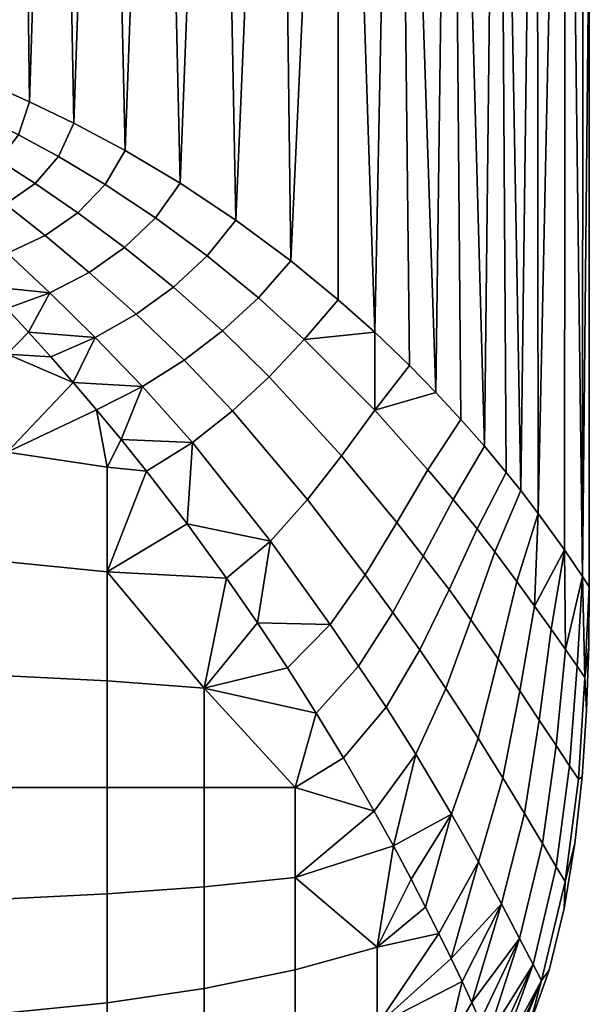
# Model space of a CAD drawing. Header units: millimetres. Extents: x -313 to 291, y -392 to 313.
# Tile 4 of 256: x -280 to -251, y -280 to -229. Entities that reach past the tile are written whole.
import ezdxf

# ---------------------------------------------------------------- set-up
doc = ezdxf.new("R2010")
doc.units = ezdxf.units.MM
doc.layers.add('stolek kce', color=7, linetype='Continuous')

msp = doc.modelspace()

# ---------------------------------------------------------------- meshes
at = {"layer": 'stolek kce'}
mesh = msp.add_polyface(dxfattribs=at)
corners = [(-263.879, -188.876, 665.693), (-266.332, -241.845, 665.986), (-263.89, -243.841, 665.696), (-256.384, -251.36, 661.971), (-258.111, -188.876, 663.304), (-257.589, -249.988, 662.938), (-258.877, -248.597, 663.785), (-260.877, -188.876, 664.782), (-260.235, -247.211, 664.5), (-255.686, -188.876, 661.314), (-255.261, -252.71, 660.872), (-252.218, -188.876, 656.123), (-252.28, -256.673, 656.271), (-251.348, -258.047, 653.319), (-253.618, -254.821, 658.772), (-253.697, -188.876, 658.889), (-254.524, -253.637, 660.019), (-251, -258.579, 650), (-251, -223.727, 650), (-262.02, -245.505, 665.204), (-251.307, -188.876, 653.121), (-281.322, -236.684, 659.483), (-282.769, -235.816, 656.561), (-284.039, -236.683, 656.743), (-282.708, -237.635, 659.799), (-280.306, -235.374, 659.43), (-281.901, -234.566, 656.561), (-280.976, -238.931, 662.522), (-284.452, -238.266, 660.36), (-282.81, -239.692, 663.309), (-279.448, -237.877, 662.026), (-278.246, -236.497, 661.864), (-278.934, -240.544, 664.853), (-280.866, -241.448, 665.893), (-277.256, -239.377, 664.128), (-275.857, -237.923, 663.789), (-274.858, -241.16, 665.761), (-276.671, -242.44, 666.76), (-273.274, -239.629, 665.186), (-270.622, -241.581, 666.067), (-272.355, -243.193, 666.925), (-284.02, -241.062, 665.827), (-283.032, -242.064, 667.189), (-283, -232.279, 650), (-282.912, -234.082, 653.366), (-282.618, -232.432, 653.477), (-281.501, -232.898, 656.763), (-277.46, -234.782, 662.108), (-279.737, -233.682, 659.683), (-272.015, -237.862, 665.193), (-274.834, -236.186, 663.951), (-269.149, -239.763, 665.855), (-263.879, -188.876, 634.307), (-263.89, -243.841, 634.304), (-266.332, -241.845, 634.014), (-258.877, -248.597, 636.215), (-258.111, -188.876, 636.696), (-257.589, -249.988, 637.062), (-255.686, -188.876, 638.686), (-255.261, -252.71, 639.128), (-256.384, -251.36, 638.029), (-252.218, -188.876, 643.877), (-251.348, -258.047, 646.681), (-252.28, -256.673, 643.729), (-253.697, -188.876, 641.111), (-253.618, -254.821, 641.228), (-254.524, -253.637, 639.981), (-262.02, -245.505, 634.796), (-281.322, -236.684, 640.517), (-282.708, -237.635, 640.201), (-284.039, -236.683, 643.257), (-282.769, -235.816, 643.439), (-280.306, -235.374, 640.57), (-281.901, -234.566, 643.439), (-280.976, -238.931, 637.478), (-282.81, -239.692, 636.691), (-284.452, -238.266, 639.64), (-279.448, -237.877, 637.974), (-278.246, -236.497, 638.136), (-278.934, -240.544, 635.147), (-280.866, -241.448, 634.107), (-277.256, -239.377, 635.872), (-275.857, -237.923, 636.211), (-274.858, -241.16, 634.239), (-276.671, -242.44, 633.24), (-273.274, -239.629, 634.814), (-270.622, -241.581, 633.933), (-272.355, -243.193, 633.075), (-281.501, -232.898, 643.237), (-282.912, -234.082, 646.634), (-282.618, -232.432, 646.523), (-279.737, -233.682, 640.317), (-277.46, -234.782, 637.892), (-274.834, -236.186, 636.049), (-272.015, -237.862, 634.807), (-269.149, -239.763, 634.145)]
mesh.append_faces([[corners[k] for k in face] for face in [(0, 1, 2, 2), (3, 4, 5, 5), (6, 7, 8, 8), (9, 3, 10, 10), (11, 12, 13, 13), (12, 11, 14, 14), (15, 16, 14, 14), (13, 17, 18, 18), (8, 7, 19, 19), (18, 20, 13, 13), (21, 22, 23, 24), (25, 26, 22, 21), (27, 24, 28, 29), (30, 21, 24, 27), (31, 25, 21, 30), (32, 27, 29, 33), (34, 30, 27, 32), (35, 31, 30, 34), (36, 34, 32, 37), (38, 35, 34, 36), (39, 38, 36, 40), (41, 42, 33, 33), (43, 44, 45, 45), (44, 26, 46, 45), (47, 48, 25, 31), (48, 46, 26, 25), (35, 38, 49, 50), (38, 39, 51, 49), (50, 47, 31, 35), (52, 53, 54, 54), (55, 56, 57, 57), (58, 59, 60, 60), (61, 62, 63, 63), (64, 65, 66, 66), (59, 58, 66, 66), (53, 52, 67, 67), (68, 69, 70, 71), (72, 68, 71, 73), (74, 75, 76, 69), (77, 74, 69, 68), (78, 77, 68, 72), (79, 80, 75, 74), (81, 79, 74, 77), (82, 81, 77, 78), (83, 84, 79, 81), (85, 83, 81, 82), (86, 87, 83, 85), (88, 73, 89, 90), (73, 88, 91, 72), (72, 91, 92, 78), (82, 93, 94, 85), (85, 94, 95, 86), (93, 82, 78, 92)]])
mesh = msp.add_polyface(dxfattribs=at)
corners = [(-278.314, -188.876, 661.314), (-279.737, -233.682, 659.683), (-277.46, -234.782, 662.108), (-281.782, -188.876, 656.123), (-282.618, -232.432, 653.477), (-281.501, -232.898, 656.763), (-280.303, -188.876, 658.889), (-263.879, -188.876, 665.693), (-267, -188.876, 666), (-266.332, -241.845, 665.986), (-270.121, -188.876, 665.693), (-272.015, -237.862, 665.193), (-269.149, -239.763, 665.855), (-273.123, -188.876, 664.782), (-274.834, -236.186, 663.951), (-275.889, -188.876, 663.304), (-282.693, -188.876, 653.121), (-258.877, -248.597, 663.785), (-257.589, -249.988, 662.938), (-258.111, -188.876, 663.304), (-255.261, -252.71, 660.872), (-254.524, -253.637, 660.019), (-255.686, -188.876, 661.314), (-260.877, -188.876, 664.782), (-262.02, -245.505, 665.204), (-263.89, -243.841, 665.696), (-256.384, -251.36, 661.971), (-253.697, -188.876, 658.889), (-253.618, -254.821, 658.772), (-252.218, -188.876, 656.123), (-251.307, -188.876, 653.121), (-251.348, -258.047, 653.319), (-251, -223.727, 650), (-251, -188.876, 650), (-278.314, -188.876, 638.686), (-277.46, -234.782, 637.892), (-279.737, -233.682, 640.317), (-281.782, -188.876, 643.877), (-281.501, -232.898, 643.237), (-282.618, -232.432, 646.523), (-280.303, -188.876, 641.111), (-263.879, -188.876, 634.307), (-266.332, -241.845, 634.014), (-267, -188.876, 634), (-270.121, -188.876, 634.307), (-269.149, -239.763, 634.145), (-272.015, -237.862, 634.807), (-273.123, -188.876, 635.218), (-274.834, -236.186, 636.049), (-275.889, -188.876, 636.696), (-283, -232.279, 650), (-282.693, -188.876, 646.879), (-256.384, -251.36, 638.029), (-257.589, -249.988, 637.062), (-258.111, -188.876, 636.696), (-258.877, -248.597, 636.215), (-260.235, -247.211, 635.5), (-260.877, -188.876, 635.218), (-252.28, -256.673, 643.729), (-253.618, -254.821, 641.228), (-252.218, -188.876, 643.877), (-262.02, -245.505, 634.796), (-255.686, -188.876, 638.686), (-253.697, -188.876, 641.111), (-254.524, -253.637, 639.981), (-251.307, -188.876, 646.879), (-251.348, -258.047, 646.681)]
mesh.append_faces([[corners[k] for k in face] for face in [(0, 1, 2, 2), (3, 4, 5, 5), (5, 1, 6, 6), (7, 8, 9, 9), (10, 11, 12, 12), (13, 14, 11, 11), (12, 9, 8, 8), (15, 2, 14, 14), (3, 16, 4, 4), (5, 6, 3, 3), (0, 6, 1, 1), (13, 15, 14, 14), (10, 13, 11, 11), (0, 2, 15, 15), (10, 12, 8, 8), (17, 18, 19, 19), (20, 21, 22, 22), (23, 7, 24, 24), (25, 24, 7, 7), (19, 23, 17, 17), (26, 22, 19, 19), (27, 28, 29, 29), (27, 22, 21, 21), (30, 29, 31, 31), (32, 33, 30, 30), (34, 35, 36, 36), (37, 38, 39, 39), (38, 40, 36, 36), (41, 42, 43, 43), (44, 45, 46, 46), (47, 46, 48, 48), (45, 43, 42, 42), (49, 48, 35, 35), (39, 50, 51, 51), (37, 39, 51, 51), (38, 37, 40, 40), (34, 36, 40, 40), (47, 48, 49, 49), (44, 46, 47, 47), (34, 49, 35, 35), (44, 43, 45, 45), (52, 53, 54, 54), (55, 56, 57, 57), (58, 59, 60, 60), (57, 61, 41, 41), (56, 61, 57, 57), (54, 55, 57, 57), (52, 54, 62, 62), (63, 60, 59, 59), (63, 64, 62, 62), (65, 66, 60, 60), (32, 65, 33, 33), (32, 66, 65, 65)]])
mesh = msp.add_polyface(dxfattribs=at)
corners = [(-262.009, -249.512, 665.829), (-265.638, -245.882, 666.493), (-267.442, -247.795, 668.012), (-263.726, -251.847, 667.881), (-262.506, -257.962, 669.773), (-265.463, -254.102, 670.32), (-267.368, -256.231, 672.895), (-264.305, -260.506, 672.517), (-260.889, -255.283, 667.073), (-259.283, -252.564, 664.676), (-261.085, -259.898, 669.197), (-262.843, -262.648, 671.984), (-259.527, -257.009, 666.414), (-257.996, -254.094, 663.888), (-258.2, -258.714, 665.564), (-259.703, -261.804, 668.404), (-256.754, -255.608, 662.94), (-255.857, -256.782, 662.127), (-257.081, -260.27, 664.674), (-254.724, -258.305, 660.866), (-255.684, -262.275, 663.211), (-262.02, -245.505, 665.204), (-260.235, -247.211, 664.5), (-263.89, -243.841, 665.696), (-257.589, -249.988, 662.938), (-258.877, -248.597, 663.785), (-256.384, -251.36, 661.971), (-254.524, -253.637, 660.019), (-255.261, -252.71, 660.872), (-253.618, -254.821, 658.772), (-253.806, -259.568, 659.586), (-252.28, -256.673, 656.271), (-252.965, -260.748, 658.111), (-252.225, -261.801, 656.415), (-251.348, -258.047, 653.319), (-251.223, -263.237, 652.315), (-251.03, -261.649, 650), (-251, -258.579, 650), (-251.348, -258.047, 646.681), (-251, -223.727, 650), (-262.009, -249.512, 634.171), (-263.726, -251.847, 632.119), (-267.442, -247.795, 631.988), (-265.638, -245.882, 633.507), (-262.506, -257.962, 630.227), (-264.305, -260.506, 627.483), (-267.368, -256.231, 627.105), (-265.463, -254.102, 629.68), (-260.889, -255.283, 632.927), (-259.283, -252.564, 635.324), (-261.085, -259.898, 630.803), (-262.843, -262.648, 628.016), (-259.527, -257.009, 633.586), (-257.996, -254.094, 636.112), (-258.2, -258.714, 634.436), (-259.703, -261.804, 631.596), (-256.754, -255.608, 637.06), (-255.857, -256.782, 637.873), (-257.081, -260.27, 635.326), (-254.724, -258.305, 639.134), (-255.684, -262.275, 636.789), (-267.991, -243.744, 633.528), (-266.332, -241.845, 634.014), (-263.89, -243.841, 634.304), (-262.02, -245.505, 634.796), (-260.235, -247.211, 635.5), (-258.877, -248.597, 636.215), (-257.589, -249.988, 637.062), (-256.384, -251.36, 638.029), (-255.261, -252.71, 639.128), (-254.524, -253.637, 639.981), (-253.618, -254.821, 641.228), (-253.806, -259.568, 640.414), (-252.28, -256.673, 643.729), (-252.965, -260.748, 641.889), (-252.225, -261.801, 643.585)]
mesh.append_faces([[corners[k] for k in face] for face in [(0, 1, 2, 3), (4, 5, 6, 7), (8, 3, 5, 4), (9, 0, 3, 8), (10, 4, 7, 11), (12, 8, 4, 10), (13, 9, 8, 12), (14, 12, 10, 15), (16, 13, 12, 14), (17, 16, 14, 18), (19, 17, 18, 20), (0, 21, 1, 1), (21, 0, 22, 22), (21, 23, 1, 1), (0, 9, 24, 25), (9, 13, 26, 24), (16, 17, 27, 28), (29, 19, 30, 30), (19, 29, 27, 17), (13, 16, 28, 26), (31, 30, 32, 32), (29, 30, 31, 31), (22, 0, 25, 25), (33, 34, 31, 31), (33, 31, 32, 32), (35, 36, 37, 37), (34, 35, 37, 37), (38, 39, 37, 37), (40, 41, 42, 43), (44, 45, 46, 47), (48, 44, 47, 41), (49, 48, 41, 40), (50, 51, 45, 44), (52, 50, 44, 48), (53, 52, 48, 49), (54, 55, 50, 52), (56, 54, 52, 53), (57, 58, 54, 56), (59, 60, 58, 57), (61, 62, 63, 43), (40, 43, 64, 64), (64, 65, 40, 40), (64, 43, 63, 63), (40, 66, 67, 49), (49, 67, 68, 53), (56, 69, 70, 57), (71, 72, 59, 59), (59, 57, 70, 71), (53, 68, 69, 56), (73, 74, 72, 72), (71, 73, 72, 72), (65, 66, 40, 40), (38, 75, 74, 73)]])
mesh = msp.add_polyface(dxfattribs=at)
corners = [(-276.308, -249.489, 673.193), (-275.751, -252.435, 675.148), (-275.039, -251.024, 673.857), (-273.734, -252.649, 674.414), (-275.751, -257.816, 677.936), (-269.627, -258.13, 675.282), (-271.654, -255.352, 675.026), (-270.767, -263.774, 677.568), (-272.355, -243.193, 666.925), (-274.858, -241.16, 665.761), (-276.671, -242.44, 666.76), (-274.27, -244.586, 668.23), (-271.801, -246.944, 669.267), (-276.369, -245.786, 669.843), (-273.948, -248.288, 671.179), (-269.828, -245.444, 667.643), (-267.991, -243.744, 666.472), (-270.622, -241.581, 666.067), (-269.323, -249.55, 669.977), (-271.381, -251.172, 672.191), (-267.442, -247.795, 668.012), (-265.638, -245.882, 666.493), (-265.463, -254.102, 670.32), (-267.368, -256.231, 672.895), (-263.726, -251.847, 667.881), (-277.5, -248.089, 672.451), (-263.89, -243.841, 665.696), (-266.332, -241.845, 665.986), (-269.149, -239.763, 665.855), (-268.032, -260.426, 675.231), (-264.305, -260.506, 672.517), (-276.308, -249.489, 626.807), (-275.039, -251.024, 626.143), (-275.751, -252.435, 624.852), (-273.734, -252.649, 625.586), (-275.751, -257.816, 622.064), (-269.627, -258.13, 624.718), (-271.654, -255.352, 624.974), (-270.767, -263.774, 622.432), (-268.032, -260.426, 624.769), (-274.27, -244.586, 631.77), (-276.369, -245.786, 630.157), (-278.696, -243.491, 631.922), (-276.671, -242.44, 633.24), (-272.355, -243.193, 633.075), (-274.858, -241.16, 634.239), (-271.801, -246.944, 630.733), (-273.948, -248.288, 628.821), (-269.828, -245.444, 632.357), (-267.991, -243.744, 633.528), (-270.622, -241.581, 633.933), (-269.323, -249.55, 630.023), (-271.381, -251.172, 627.809), (-267.442, -247.795, 631.988), (-265.638, -245.882, 633.507), (-265.463, -254.102, 629.68), (-267.368, -256.231, 627.105), (-263.726, -251.847, 632.119), (-277.5, -248.089, 627.549), (-269.149, -239.763, 634.145), (-266.332, -241.845, 634.014), (-264.305, -260.506, 627.483)]
mesh.append_faces([[corners[k] for k in face] for face in [(0, 1, 2, 2), (1, 3, 2, 2), (3, 1, 4, 4), (5, 6, 4, 4), (4, 6, 3, 3), (7, 5, 4, 4), (8, 9, 10, 11), (12, 11, 13, 14), (15, 8, 11, 12), (16, 17, 8, 15), (18, 12, 14, 19), (20, 15, 12, 18), (21, 16, 15, 20), (22, 18, 19, 23), (24, 20, 18, 22), (14, 25, 0, 0), (14, 13, 25, 25), (19, 14, 2, 3), (6, 19, 3, 3), (2, 14, 0, 0), (5, 23, 6, 6), (6, 23, 19, 19), (16, 21, 26, 27), (16, 27, 28, 17), (23, 5, 29, 29), (29, 30, 23, 23), (31, 32, 33, 33), (33, 32, 34, 34), (34, 35, 33, 33), (36, 35, 37, 37), (35, 34, 37, 37), (38, 35, 36, 36), (39, 38, 36, 36), (40, 41, 42, 43), (44, 40, 43, 45), (46, 47, 41, 40), (48, 46, 40, 44), (49, 48, 44, 50), (51, 52, 47, 46), (53, 51, 46, 48), (54, 53, 48, 49), (55, 56, 52, 51), (57, 55, 51, 53), (47, 31, 58, 58), (47, 58, 41, 41), (52, 32, 31, 47), (37, 34, 52, 52), (34, 32, 52, 52), (36, 37, 56, 56), (37, 52, 56, 56), (49, 50, 59, 60), (56, 39, 36, 36), (39, 56, 61, 61)]])
mesh = msp.add_polyface(dxfattribs=at)
corners = [(-280.883, -251.67, 676.318), (-280.883, -246.642, 672.234), (-286.011, -246.074, 672.802), (-286.011, -251.23, 676.99), (-280.883, -257.302, 679.236), (-286.011, -257.006, 679.982), (-275.751, -257.816, 677.936), (-275.751, -252.435, 675.148), (-280.883, -263.154, 680.918), (-286.011, -263.008, 681.708), (-275.751, -263.409, 679.544), (-291, -248.391, 675.232), (-284.02, -241.062, 665.827), (-291, -241.674, 667.784), (-280.911, -244.288, 669.609), (-281.993, -243.141, 668.451), (-283.032, -242.064, 667.189), (-279.791, -245.505, 670.666), (-278.648, -246.777, 671.615), (-276.308, -249.489, 673.193), (-277.5, -248.089, 672.451), (-276.671, -242.44, 666.76), (-278.934, -240.544, 664.853), (-280.866, -241.448, 665.893), (-278.696, -243.491, 668.078), (-274.27, -244.586, 668.23), (-276.369, -245.786, 669.843), (-280.883, -251.67, 623.682), (-286.011, -251.23, 623.01), (-286.011, -246.074, 627.198), (-280.883, -246.642, 627.766), (-280.883, -257.302, 620.764), (-286.011, -257.006, 620.018), (-275.751, -257.816, 622.064), (-275.751, -252.435, 624.852), (-280.883, -263.154, 619.082), (-286.011, -263.008, 618.292), (-275.751, -263.409, 620.456), (-291, -259.933, 618.755), (-291, -253.949, 621.131), (-291, -241.674, 632.216), (-284.02, -241.062, 634.173), (-280.911, -244.288, 630.391), (-281.993, -243.141, 631.549), (-283.032, -242.064, 632.811), (-279.791, -245.505, 629.334), (-278.648, -246.777, 628.385), (-277.5, -248.089, 627.549), (-276.308, -249.489, 626.807), (-276.671, -242.44, 633.24), (-278.696, -243.491, 631.922), (-280.866, -241.448, 634.107), (-278.934, -240.544, 635.147), (-276.369, -245.786, 630.157)]
mesh.append_faces([[corners[k] for k in face] for face in [(0, 1, 2, 3), (4, 0, 3, 5), (6, 7, 0, 4), (8, 4, 5, 9), (10, 6, 4, 8), (2, 11, 3, 3), (2, 12, 13, 13), (1, 14, 2, 2), (15, 16, 2, 2), (17, 14, 1, 1), (2, 14, 15, 15), (16, 12, 2, 2), (18, 17, 1, 1), (0, 19, 20, 20), (18, 1, 20, 20), (0, 7, 19, 19), (1, 0, 20, 20), (21, 22, 23, 24), (25, 21, 24, 26), (23, 16, 15, 15), (24, 15, 14, 14), (26, 17, 18, 18), (26, 18, 20, 20), (24, 14, 17, 17), (24, 23, 15, 15), (24, 17, 26, 26), (27, 28, 29, 30), (31, 32, 28, 27), (33, 31, 27, 34), (35, 36, 32, 31), (37, 35, 31, 33), (36, 38, 32, 32), (32, 39, 28, 28), (29, 40, 41, 41), (30, 29, 42, 42), (43, 29, 44, 44), (45, 30, 42, 42), (29, 43, 42, 42), (44, 29, 41, 41), (46, 30, 45, 45), (27, 47, 48, 48), (46, 47, 30, 30), (27, 48, 34, 34), (30, 47, 27, 27), (49, 50, 51, 52), (51, 43, 44, 44), (50, 42, 43, 43), (53, 46, 45, 45), (53, 47, 46, 46), (50, 45, 42, 42), (50, 43, 51, 51), (50, 53, 45, 45), (41, 51, 44, 44)]])
mesh = msp.add_polyface(dxfattribs=at)
corners = [(-275.751, -257.816, 677.936), (-275.751, -263.409, 679.544), (-270.767, -263.774, 677.568), (-280.883, -268.876, 681.443), (-280.883, -263.154, 680.918), (-286.011, -263.008, 681.708), (-286.011, -268.876, 682.246), (-275.751, -268.876, 680.046), (-270.767, -268.876, 678.036), (-280.883, -274.597, 680.918), (-286.011, -274.744, 681.708), (-275.751, -274.343, 679.544), (-270.767, -273.977, 677.568), (-280.883, -280.45, 679.236), (-286.011, -280.746, 679.982), (-275.751, -279.936, 677.936), (-270.767, -279.196, 676.067), (-280.883, -286.082, 676.318), (-286.011, -286.521, 676.99), (-275.751, -285.317, 675.148), (-270.767, -284.217, 673.466), (-270.767, -288.7, 669.824), (-275.751, -290.121, 671.245), (-291, -274.79, 681.957), (-291, -271.796, 682.369), (-291, -265.956, 682.369), (-268.032, -260.426, 675.231), (-269.627, -258.13, 675.282), (-291, -277.818, 681.245), (-291, -280.839, 680.218), (-291, -283.803, 678.869), (-291, -286.66, 677.202), (-291, -289.361, 675.232), (-275.751, -257.816, 622.064), (-270.767, -263.774, 622.432), (-275.751, -263.409, 620.456), (-280.883, -268.876, 618.557), (-286.011, -268.876, 617.754), (-286.011, -263.008, 618.292), (-280.883, -263.154, 619.082), (-275.751, -268.876, 619.954), (-270.767, -268.876, 621.964), (-280.883, -274.597, 619.082), (-286.011, -274.744, 618.292), (-275.751, -274.343, 620.456), (-270.767, -273.977, 622.432), (-280.883, -280.45, 620.764), (-286.011, -280.746, 620.018), (-275.751, -279.936, 622.064), (-270.767, -279.196, 623.933), (-280.883, -286.082, 623.682), (-286.011, -286.521, 623.01), (-275.751, -285.317, 624.852), (-270.767, -284.217, 626.534), (-270.767, -288.7, 630.176), (-275.751, -290.121, 628.755), (-291, -262.962, 618.043), (-291, -259.933, 618.755), (-291, -265.956, 617.631), (-291, -271.796, 617.631), (-291, -268.876, 617.5), (-291, -274.79, 618.043), (-291, -277.818, 618.755), (-291, -280.839, 619.782), (-291, -283.803, 621.131), (-291, -289.361, 624.768), (-291, -286.66, 622.798)]
mesh.append_faces([[corners[k] for k in face] for face in [(0, 1, 2, 2), (3, 4, 5, 6), (7, 1, 4, 3), (8, 2, 1, 7), (9, 3, 6, 10), (11, 7, 3, 9), (12, 8, 7, 11), (13, 9, 10, 14), (15, 11, 9, 13), (16, 12, 11, 15), (17, 13, 14, 18), (19, 15, 13, 17), (20, 16, 15, 19), (21, 20, 19, 22), (23, 10, 24, 24), (25, 6, 5, 5), (10, 6, 24, 24), (26, 27, 2, 2), (28, 10, 23, 23), (14, 28, 29, 29), (14, 29, 30, 30), (18, 31, 32, 32), (18, 30, 31, 31), (18, 14, 30, 30), (28, 14, 10, 10), (33, 34, 35, 35), (36, 37, 38, 39), (40, 36, 39, 35), (41, 40, 35, 34), (42, 43, 37, 36), (44, 42, 36, 40), (45, 44, 40, 41), (46, 47, 43, 42), (48, 46, 42, 44), (49, 48, 44, 45), (50, 51, 47, 46), (52, 50, 46, 48), (53, 52, 48, 49), (54, 55, 52, 53), (56, 57, 38, 38), (58, 56, 38, 38), (59, 60, 37, 37), (60, 58, 37, 37), (61, 59, 43, 43), (58, 38, 37, 37), (43, 59, 37, 37), (43, 62, 61, 61), (47, 63, 62, 62), (47, 64, 63, 63), (51, 65, 66, 66), (51, 66, 64, 64), (51, 64, 47, 47), (62, 43, 47, 47)]])
mesh = msp.add_polyface(dxfattribs=at)
corners = [(-255.684, -262.275, 663.211), (-257.081, -260.27, 664.674), (-258.359, -263.796, 667.377), (-256.711, -266.342, 665.62), (-255.436, -268.39, 663.735), (-258.077, -270.247, 667.987), (-256.687, -272.697, 665.756), (-254.571, -263.916, 661.67), (-253.806, -259.568, 659.586), (-254.724, -258.305, 660.866), (-254.329, -270.214, 661.532), (-255.517, -274.845, 663.151), (-253.572, -265.415, 659.867), (-252.965, -260.748, 658.111), (-253.407, -271.756, 659.019), (-254.58, -276.622, 660.209), (-252.708, -266.721, 657.786), (-252.225, -261.801, 656.415), (-252.699, -272.944, 656.223), (-253.889, -277.957, 656.986), (-252.019, -267.763, 655.423), (-251.625, -262.659, 654.482), (-252.245, -273.704, 653.182), (-253.463, -278.787, 653.549), (-251.562, -268.452, 652.794), (-251.223, -263.237, 652.315), (-258.098, -277.658, 666.263), (-258.721, -276.382, 667.666), (-253.068, -278.255, 650), (-252.298, -275.091, 650), (-251.743, -271.751, 650), (-251.368, -268.333, 650), (-251.141, -264.933, 650), (-251.348, -258.047, 653.319), (-251.03, -261.649, 650), (-255.684, -262.275, 636.789), (-256.711, -266.342, 634.38), (-258.359, -263.796, 632.623), (-257.081, -260.27, 635.326), (-255.436, -268.39, 636.265), (-256.687, -272.697, 634.244), (-258.077, -270.247, 632.013), (-254.571, -263.916, 638.33), (-253.806, -259.568, 640.414), (-254.724, -258.305, 639.134), (-254.329, -270.214, 638.468), (-255.517, -274.845, 636.849), (-253.572, -265.415, 640.133), (-252.965, -260.748, 641.889), (-253.407, -271.756, 640.981), (-254.58, -276.622, 639.791), (-252.708, -266.721, 642.214), (-252.225, -261.801, 643.585), (-252.699, -272.944, 643.777), (-253.889, -277.957, 643.014), (-252.019, -267.763, 644.577), (-251.625, -262.659, 645.518), (-252.245, -273.704, 646.818), (-253.463, -278.787, 646.451), (-251.562, -268.452, 647.206), (-251.223, -263.237, 647.685), (-258.721, -276.382, 632.334), (-259.404, -275.022, 631.041), (-258.098, -277.658, 633.737), (-251.348, -258.047, 646.681), (-251, -258.579, 650)]
mesh.append_faces([[corners[k] for k in face] for face in [(0, 1, 2, 3), (4, 3, 5, 6), (7, 0, 3, 4), (8, 9, 0, 7), (10, 4, 6, 11), (12, 7, 4, 10), (13, 8, 7, 12), (14, 10, 11, 15), (16, 12, 10, 14), (17, 13, 12, 16), (18, 14, 15, 19), (20, 16, 14, 18), (21, 17, 16, 20), (22, 18, 19, 23), (24, 20, 18, 22), (25, 21, 20, 24), (11, 6, 26, 26), (27, 26, 6, 6), (22, 23, 28, 29), (24, 22, 30, 31), (22, 29, 30, 30), (31, 32, 25, 24), (33, 17, 21, 21), (33, 21, 25, 25), (34, 25, 32, 32), (35, 36, 37, 38), (39, 40, 41, 36), (42, 39, 36, 35), (43, 42, 35, 44), (45, 46, 40, 39), (47, 45, 39, 42), (48, 47, 42, 43), (49, 50, 46, 45), (51, 49, 45, 47), (52, 51, 47, 48), (53, 54, 50, 49), (55, 53, 49, 51), (56, 55, 51, 52), (57, 58, 54, 53), (59, 57, 53, 55), (60, 59, 55, 56), (40, 61, 62, 41), (46, 63, 40, 40), (61, 40, 63, 63), (57, 29, 28, 58), (59, 31, 30, 57), (57, 30, 29, 29), (31, 59, 60, 32), (64, 56, 52, 52), (64, 60, 56, 56), (34, 32, 60, 60), (60, 65, 34, 34), (64, 65, 60, 60)]])
mesh = msp.add_polyface(dxfattribs=at)
corners = [(-270.767, -263.774, 677.568), (-270.767, -268.876, 678.036), (-266.097, -268.876, 675.433), (-266.097, -273.504, 675.008), (-270.767, -273.977, 677.568), (-266.097, -278.238, 673.647), (-270.767, -279.196, 676.067), (-265.023, -265.055, 674.417), (-266.496, -262.736, 674.945), (-263.628, -267.351, 673.65), (-268.032, -260.426, 675.231), (-262.046, -270.089, 672.389), (-261.056, -271.879, 671.34), (-261.893, -277.082, 670.728), (-259.404, -275.022, 668.959), (-260.146, -273.586, 670.138), (-258.721, -276.382, 667.666), (-259.703, -261.804, 668.404), (-261.085, -259.898, 669.197), (-262.843, -262.648, 671.984), (-261.438, -264.755, 671.216), (-258.359, -263.796, 667.377), (-259.914, -267.171, 670.043), (-257.081, -260.27, 664.674), (-258.2, -258.714, 665.564), (-256.711, -266.342, 665.62), (-258.077, -270.247, 667.987), (-264.305, -260.506, 672.517), (-256.687, -272.697, 665.756), (-270.767, -263.774, 622.432), (-266.097, -268.876, 624.567), (-270.767, -268.876, 621.964), (-266.097, -273.504, 624.992), (-270.767, -273.977, 622.432), (-266.097, -278.238, 626.353), (-270.767, -279.196, 623.933), (-266.496, -262.736, 625.055), (-265.023, -265.055, 625.583), (-263.628, -267.351, 626.35), (-268.032, -260.426, 624.769), (-262.046, -270.089, 627.611), (-261.056, -271.879, 628.66), (-261.893, -277.082, 629.272), (-259.404, -275.022, 631.041), (-260.146, -273.586, 629.862), (-258.721, -276.382, 632.334), (-259.703, -261.804, 631.596), (-261.438, -264.755, 628.784), (-262.843, -262.648, 628.016), (-261.085, -259.898, 630.803), (-258.359, -263.796, 632.623), (-259.914, -267.171, 629.957), (-257.081, -260.27, 635.326), (-258.2, -258.714, 634.436), (-256.711, -266.342, 634.38), (-258.077, -270.247, 632.013), (-264.305, -260.506, 627.483)]
mesh.append_faces([[corners[k] for k in face] for face in [(0, 1, 2, 2), (3, 2, 1, 4), (5, 3, 4, 6), (0, 7, 8, 8), (7, 2, 9, 9), (8, 10, 0, 0), (11, 2, 3, 3), (7, 0, 2, 2), (3, 12, 11, 11), (12, 3, 13, 13), (9, 2, 11, 11), (14, 15, 13, 13), (13, 15, 12, 12), (16, 14, 13, 13), (17, 18, 19, 20), (21, 17, 20, 22), (23, 24, 17, 21), (25, 21, 22, 26), (27, 10, 8, 8), (8, 7, 19, 27), (11, 22, 20, 9), (26, 12, 15, 15), (22, 11, 12, 12), (7, 9, 20, 19), (28, 26, 14, 16), (26, 22, 12, 12), (26, 15, 14, 14), (29, 30, 31, 31), (32, 33, 31, 30), (34, 35, 33, 32), (29, 36, 37, 37), (37, 38, 30, 30), (36, 29, 39, 39), (40, 32, 30, 30), (37, 30, 29, 29), (32, 40, 41, 41), (41, 42, 32, 32), (38, 40, 30, 30), (43, 42, 44, 44), (42, 41, 44, 44), (45, 42, 43, 43), (46, 47, 48, 49), (50, 51, 47, 46), (52, 50, 46, 53), (54, 55, 51, 50), (56, 36, 39, 39), (36, 56, 48, 37), (40, 38, 47, 51), (55, 44, 41, 41), (51, 41, 40, 40), (37, 48, 47, 38), (55, 41, 51, 51), (55, 43, 44, 44)]])
mesh = msp.add_polyface(dxfattribs=at)
corners = [(-266.097, -273.504, 675.008), (-266.097, -278.238, 673.647), (-261.893, -277.082, 670.728), (-266.097, -282.793, 671.287), (-270.767, -279.196, 676.067), (-270.767, -284.217, 673.466), (-261.893, -281.075, 668.659), (-261.893, -284.639, 665.763), (-258.29, -282.103, 663.227), (-258.098, -277.658, 666.263), (-258.721, -276.382, 667.666), (-256.23, -281.705, 659.675), (-258.29, -284.533, 660.236), (-257.536, -278.84, 664.755), (-257.036, -279.915, 663.148), (-256.601, -280.873, 661.452), (-255.926, -282.399, 657.828), (-255.517, -274.845, 663.151), (-254.58, -276.622, 660.209), (-253.889, -277.957, 656.986), (-255.689, -282.948, 655.923), (-255.416, -283.586, 651.995), (-253.463, -278.787, 653.549), (-255.519, -283.345, 653.974), (-255.382, -283.667, 650), (-254.085, -281.146, 650), (-253.068, -278.255, 650), (-266.097, -273.504, 624.992), (-261.893, -277.082, 629.272), (-266.097, -278.238, 626.353), (-266.097, -282.793, 628.713), (-270.767, -284.217, 626.534), (-270.767, -279.196, 623.933), (-261.893, -281.075, 631.341), (-258.29, -282.103, 636.773), (-261.893, -284.639, 634.237), (-258.721, -276.382, 632.334), (-258.098, -277.658, 633.737), (-256.23, -281.705, 640.325), (-258.29, -284.533, 639.764), (-257.536, -278.84, 635.245), (-257.036, -279.915, 636.852), (-256.601, -280.873, 638.548), (-255.517, -274.845, 636.849), (-254.58, -276.622, 639.791), (-253.889, -277.957, 643.014), (-255.689, -282.948, 644.077), (-255.926, -282.399, 642.172), (-255.416, -283.586, 648.005), (-255.519, -283.345, 646.026), (-253.463, -278.787, 646.451)]
mesh.append_faces([[corners[k] for k in face] for face in [(0, 1, 2, 2), (3, 1, 4, 5), (6, 2, 1, 3), (6, 7, 8, 8), (6, 9, 10, 10), (2, 6, 10, 10), (11, 8, 12, 12), (8, 13, 6, 6), (8, 14, 13, 13), (8, 15, 14, 14), (13, 9, 6, 6), (11, 12, 16, 16), (8, 11, 15, 15), (17, 9, 13, 13), (17, 13, 14, 14), (18, 15, 11, 11), (19, 16, 20, 20), (19, 11, 16, 16), (18, 14, 15, 15), (19, 18, 11, 11), (17, 14, 18, 18), (21, 22, 23, 23), (21, 24, 25, 25), (23, 22, 20, 20), (20, 22, 19, 19), (21, 25, 22, 22), (26, 22, 25, 25), (27, 28, 29, 29), (30, 31, 32, 29), (33, 30, 29, 28), (33, 34, 35, 35), (33, 36, 37, 37), (28, 36, 33, 33), (38, 39, 34, 34), (34, 33, 40, 40), (34, 40, 41, 41), (34, 41, 42, 42), (40, 33, 37, 37), (34, 42, 38, 38), (43, 40, 37, 37), (43, 41, 40, 40), (44, 38, 42, 42), (45, 46, 47, 47), (45, 47, 38, 38), (44, 42, 41, 41), (45, 38, 44, 44), (43, 44, 41, 41), (48, 49, 50, 50), (48, 25, 24, 24), (49, 46, 50, 50), (46, 45, 50, 50), (48, 50, 25, 25), (26, 25, 50, 50)]])

doc.saveas('drawing.dxf')
